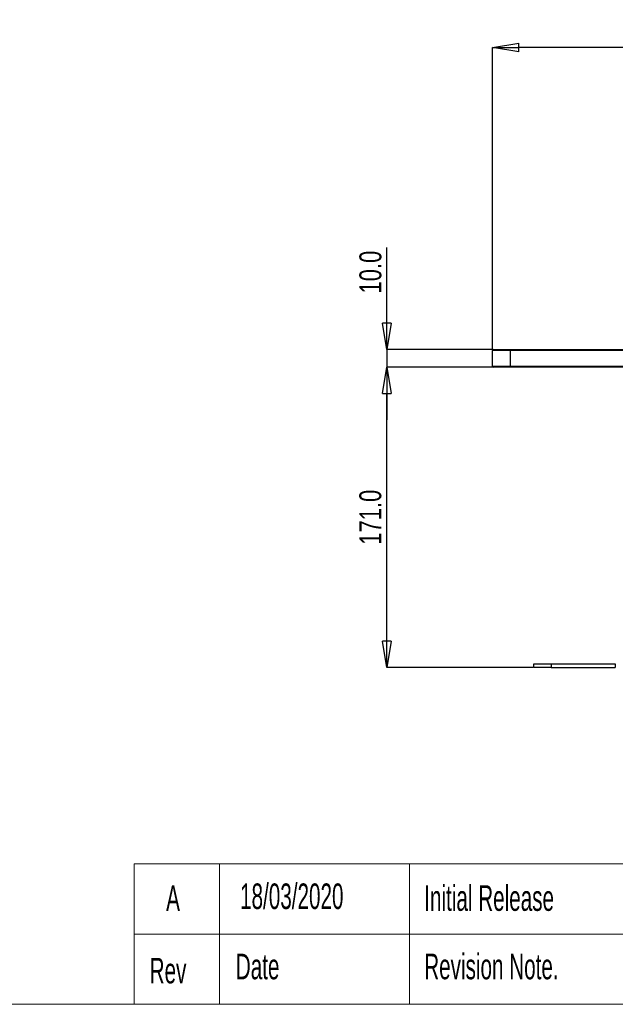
# Paper-space layout 'Sheet1' of a CAD drawing. Header units: millimetres. Extents: x -1 to 420, y -14 to 297.
# Tile 56 of 110: x 147 to 215, y -14 to 98. Entities that reach past the tile are written whole.
import ezdxf

# ---------------------------------------------------------------- set-up
doc = ezdxf.new("R2010")
doc.units = ezdxf.units.MM
doc.header["$PDSIZE"] = -1
doc.styles.add('SLDTEXTSTYLE0', font='TXT', dxfattribs={"width": 0.605})
doc.styles.add('SLDTEXTSTYLE1', font='TXT', dxfattribs={"width": 0.75})
doc.dimstyles.new('SLDDIMSTYLE1', dxfattribs={"dimtxt": 2.5, "dimasz": 3, "dimexe": 0, "dimexo": 0.0625, "dimtad": 1, "dimdec": 1, "dimlfac": 5, "dimrnd": 1e-09, "dimzin": 4, "dimdsep": 46, "dimtxsty": 'SLDTEXTSTYLE1', "dimblk1": 'CLOSED', "dimblk2": 'CLOSED', "dimsah": 1, "dimcen": 0.09, "dimadec": 0, "dimazin": 1, "dimtfac": 1, "dimtofl": 0, "dimtmove": 0, "dimatfit": 3, "dimldrblk": 'CLOSED', "dimfxl": 1, "dimfrac": 2, "dimtolj": 1, "dimtzin": 12, "dimarcsym": 0})
doc.dimstyles.new('SLDDIMSTYLE2', dxfattribs={"dimtxt": 2.5, "dimasz": 3, "dimexe": 0, "dimexo": 0.0625, "dimtad": 1, "dimdec": 1, "dimlfac": 5, "dimrnd": 1e-09, "dimzin": 4, "dimdsep": 46, "dimtxsty": 'SLDTEXTSTYLE1', "dimblk1": 'CLOSED', "dimblk2": 'CLOSED', "dimsah": 1, "dimcen": 0.09, "dimadec": 0, "dimazin": 1, "dimtfac": 1, "dimtmove": 0, "dimatfit": 0, "dimldrblk": 'CLOSED', "dimfxl": 1, "dimfrac": 2, "dimtolj": 1, "dimtzin": 12, "dimarcsym": 0})

# ---------------------------------------------------------------- blocks, each defined once
blk = doc.blocks.new('_Closed')
at = {"color": 0, "linetype": 'ByBlock', "lineweight": -2}
for p, q in [((-1, 0.166667), (0, 0)), ((-1, 0.166667), (-1, -0.166667)), ((0, 0), (-1, -0.166667)), ((0, 0), (-1, 0))]:
    blk.add_line(p, q, dxfattribs=at)
blk = doc.blocks.new('_D_16')
at = {"color": 0, "linetype": 'Continuous', "lineweight": -2}
for p, q in [((200.54, 60.15), (200.54, 94.57)), ((321.14, 94.57), (203.54, 94.57)), ((324.14, 60.15), (324.14, 94.57))]:
    blk.add_line(p, q, dxfattribs=at)
at = {"layer": 'Defpoints', "color": 0}
for p in [(200.54, 94.57), (200.54, 60.09), (324.14, 60.09)]:
    blk.add_point(p, dxfattribs=at)
at = {"color": 0, "lineweight": -2, "xscale": 3, "yscale": 3, "zscale": 3, "rotation": 180}
blk.add_blockref('_Closed', (200.54, 94.57), dxfattribs=at)
at = {"color": 0, "lineweight": -2, "xscale": 3, "yscale": 3, "zscale": 3}
blk.add_blockref('_Closed', (324.14, 94.57), dxfattribs=at)
at = {"color": 0, "lineweight": 18, "insert": (262.34, 97.7), "char_height": 2.5, "attachment_point": 2, "style": 'SLDTEXTSTYLE1'}
blk.add_mtext('\\A1;618.0', dxfattribs=at)
blk = doc.blocks.new('_D_17')
at = {"color": 0, "linetype": 'Continuous', "lineweight": -2}
for p, q in [((200.58, 58.19), (188.5, 58.19)), ((188.5, 26.99), (188.5, 55.19)), ((205.18, 23.99), (188.5, 23.99))]:
    blk.add_line(p, q, dxfattribs=at)
at = {"layer": 'Defpoints', "color": 0}
for p in [(188.5, 58.19), (200.64, 58.19), (205.24, 23.99)]:
    blk.add_point(p, dxfattribs=at)
at = {"color": 0, "lineweight": -2, "xscale": 3, "yscale": 3, "zscale": 3}
for p, rotation in [((188.5, 58.19), 90), ((188.5, 23.99), 270)]:
    blk.add_blockref('_Closed', p, dxfattribs=dict(at, rotation=rotation))
at = {"color": 0, "lineweight": 18, "insert": (185.37, 41.09), "char_height": 2.5, "attachment_point": 2, "rotation": 90, "style": 'SLDTEXTSTYLE1'}
blk.add_mtext('\\A1;171.0', dxfattribs=at)
blk = doc.blocks.new('_D_18')
at = {"color": 0, "linetype": 'Continuous', "lineweight": -2}
for p, q in [((188.51, 60.19), (188.51, 71.81)), ((188.51, 63.19), (188.51, 66.19)), ((200.58, 60.19), (188.51, 60.19)), ((188.51, 60.19), (188.51, 58.19)), ((200.58, 58.19), (188.51, 58.19)), ((188.51, 55.19), (188.51, 52.19))]:
    blk.add_line(p, q, dxfattribs=at)
at = {"layer": 'Defpoints', "color": 0}
for p in [(200.64, 60.19), (188.51, 58.19), (200.64, 58.19)]:
    blk.add_point(p, dxfattribs=at)
at = {"color": 0, "lineweight": -2, "xscale": 3, "yscale": 3, "zscale": 3}
for p, rotation in [((188.51, 60.19), 270), ((188.51, 58.19), 90)]:
    blk.add_blockref('_Closed', p, dxfattribs=dict(at, rotation=rotation))
at = {"color": 0, "lineweight": 18, "insert": (185.38, 69), "char_height": 2.5, "attachment_point": 2, "rotation": 90, "style": 'SLDTEXTSTYLE1'}
blk.add_mtext('\\A1;10.0', dxfattribs=at)

psp = doc.layouts.new('Sheet1')

# ---------------------------------------------------------------- linework, layer by layer
at = {"color": 7, "linetype": 'Continuous', "lineweight": 25}
for p, q in [((202.542, 60.087), (200.542, 60.087)), ((200.542, 58.287), (200.542, 60.087)), ((200.642, 60.187), (202.542, 60.187)), ((202.542, 60.087), (202.542, 60.187)), ((202.542, 60.187), (215.642, 60.187)), ((202.542, 60.087), (202.542, 58.287)), ((200.542, 58.287), (202.542, 58.287)), ((202.542, 58.187), (200.642, 58.187)), ((202.542, 58.187), (202.542, 58.287)), ((215.642, 58.187), (202.542, 58.187)), ((205.242, 23.987), (205.242, 24.387)), ((205.242, 24.387), (207.242, 24.387)), ((207.242, 23.987), (205.242, 23.987)), ((207.242, 24.387), (207.242, 23.987)), ((207.242, 24.387), (214.54, 24.387)), ((207.242, 23.987), (214.54, 23.987)), ((214.54, 24.387), (214.54, 23.987))]:
    psp.add_line(p, q, dxfattribs=at)
at = {"color": 8, "linetype": 'Continuous', "lineweight": 25}
for p, q in [((215.642, 60.087), (202.542, 60.087)), ((202.542, 58.287), (215.642, 58.287))]:
    psp.add_line(p, q, dxfattribs=at)
at = {"color": 7, "linetype": 'Continuous', "lineweight": 18}
for p, q in [((159.71, 1.637), (159.71, -14.363)), ((159.71, 1.637), (237.152, 1.637)), ((169.431, 1.637), (169.431, -14.363)), ((191.079, 1.637), (191.079, -14.363)), ((159.71, -6.363), (237.152, -6.363)), ((-0.848, -14.363), (405.152, -14.363))]:
    psp.add_line(p, q, dxfattribs=at)
at = {"color": 7, "linetype": 'Continuous', "lineweight": 25}
for centre, start, end in [((200.642, 60.087), 90, 180), ((200.642, 58.287), 180, 270)]:
    psp.add_arc(centre, 0.1, start, end, dxfattribs=at)

# ---------------------------------------------------------------- texts
at = {"color": 7, "linetype": 'Continuous', "lineweight": 0, "style": 'SLDTEXTSTYLE0'}
for s, insert, char_height, attachment_point in [('A', (164.146, -0.812), 2.91, 2), ('18/03/2020', (171.783, -0.604), 2.9104, 1), ('Initial Release', (192.767, -0.812), 2.91042, 1), ('Date', (171.297, -8.603), 2.9104, 1), ('Revision Note.', (192.767, -8.603), 2.91042, 1), ('Rev', (161.482, -9.072), 2.9104, 1)]:
    psp.add_mtext(s, dxfattribs=dict(at, insert=insert, char_height=char_height, attachment_point=attachment_point))

# ---------------------------------------------------------------- dimensions: what is measured, and where the dimension line sits
at = {"color": 7, "linetype": 'Continuous', "lineweight": 18}
dim = psp.add_linear_dim(base=(200.542, 94.572), p1=(324.142, 60.087), p2=(200.542, 60.087), dimstyle='SLDDIMSTYLE1', dxfattribs=at)
dim.commit()
dim.dimension.update_dxf_attribs({"geometry": '_D_16', "text_midpoint": (262.342, 94.572), "dimtype": 160})
for base, p1, dimstyle, picture, middle in [((188.51, 58.187), (200.642, 60.187), 'SLDDIMSTYLE2', '_D_18', (188.51, 69)), ((188.495, 58.187), (205.242, 23.987), 'SLDDIMSTYLE1', '_D_17', (188.495, 41.087))]:
    dim = psp.add_linear_dim(base=base, p1=p1, p2=(200.642, 58.187), angle=90, dimstyle=dimstyle, dxfattribs=at)
    dim.commit()
    dim.dimension.update_dxf_attribs({"geometry": picture, "text_midpoint": middle, "dimtype": 160})

doc.saveas('drawing.dxf')
